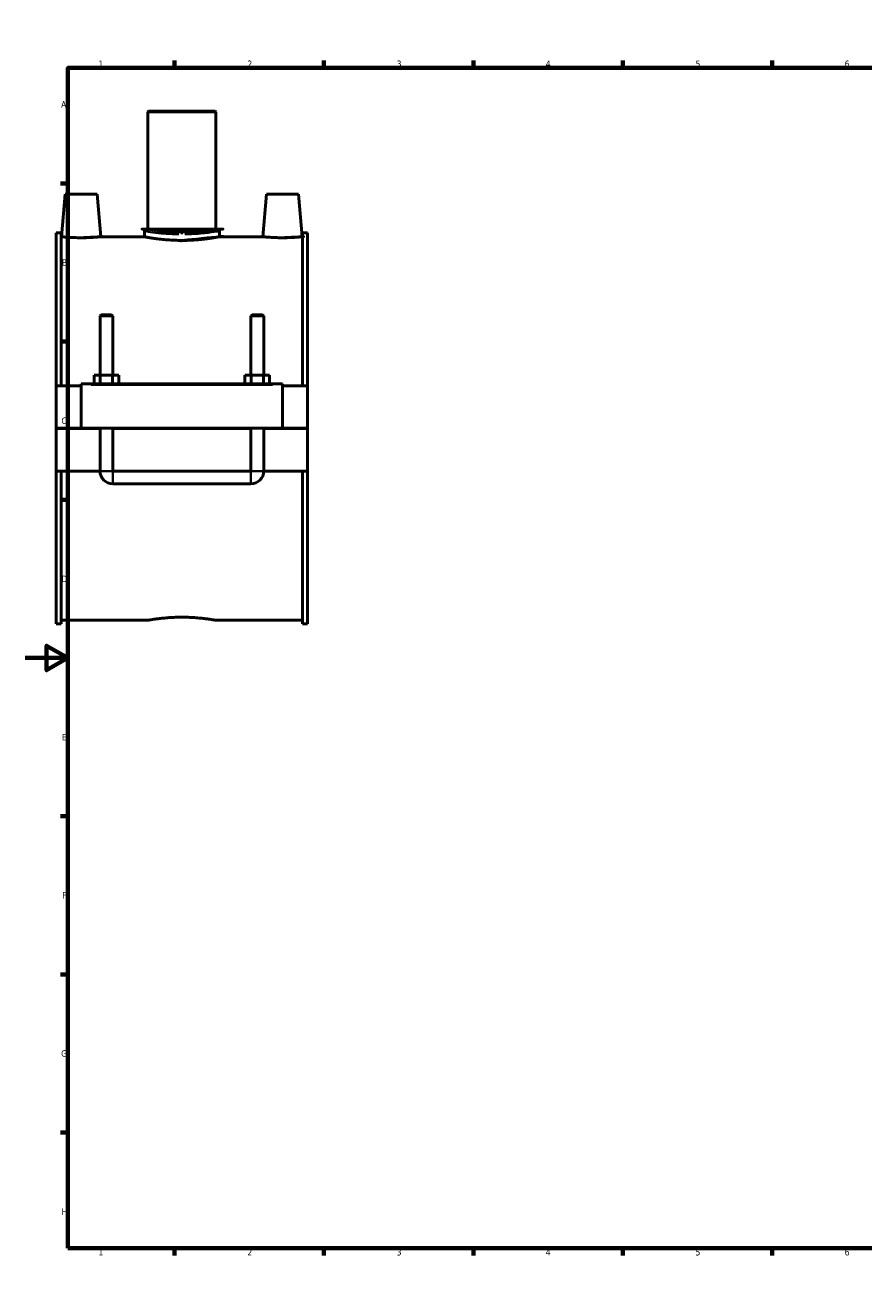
# Model space of a CAD drawing. Header units: millimetres. Extents: x 0 to 1119, y -37 to 1094.
# Tile 1 of 4: x 0 to 393, y 0 to 594. Entities that reach past the tile are written whole.
import ezdxf

# ---------------------------------------------------------------- set-up
doc = ezdxf.new("R2010")
doc.units = ezdxf.units.MM
for name, color, linetype, lineweight in [('Border (ANSI)', 7, 'Continuous', 70), ('Visible (ANSI)', 7, 'Continuous', 50), ('Visible Narrow (ANSI)', 7, 'Continuous', 35)]:
    doc.layers.add(name, color=color, linetype=linetype, lineweight=lineweight)
doc.styles.add('Note Text (ANSI)', font='tahoma.ttf')

# ---------------------------------------------------------------- blocks, each defined once
blk = doc.blocks.new('Borders Default Border')
at = {"layer": 'Border (ANSI)'}
for p, q in [((70.08333206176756, 574.000015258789), (70.08333206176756, 577.4480056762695)), ((140.1666641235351, 574.000015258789), (140.1666641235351, 577.4480056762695)), ((210.2499961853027, 574.000015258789), (210.2499961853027, 577.4480056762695)), ((280.3333282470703, 574.000015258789), (280.3333282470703, 577.4480056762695)), ((350.4166793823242, 574.000015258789), (350.4166793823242, 577.4480056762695)), ((490.5833435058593, 574.000015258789), (490.5833435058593, 577.4480056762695)), ((560.6666564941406, 574.000015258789), (560.6666564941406, 577.4480056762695)), ((630.7500076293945, 574.000015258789), (630.7500076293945, 577.4480056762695)), ((700.8333587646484, 574.000015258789), (700.8333587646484, 577.4480056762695)), ((770.9166717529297, 574.000015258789), (770.9166717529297, 577.4480056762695)), ((20, 519.7499847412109), (16.55200004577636, 519.7499847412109)), ((820.999984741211, 519.7499847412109), (824.448013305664, 519.7499847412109)), ((20, 445.4999923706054), (16.55200004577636, 445.4999923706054)), ((820.999984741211, 445.4999923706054), (824.448013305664, 445.4999923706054)), ((20, 371.25), (16.55200004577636, 371.25)), ((820.999984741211, 371.25), (824.448013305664, 371.25)), ((20, 222.7499961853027), (16.55200004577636, 222.7499961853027)), ((820.999984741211, 222.7499961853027), (824.448013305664, 222.7499961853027)), ((20, 148.5000038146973), (16.55200004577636, 148.5000038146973)), ((820.999984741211, 148.5000038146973), (824.448013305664, 148.5000038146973)), ((20, 74.25000190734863), (16.55200004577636, 74.25000190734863)), ((820.999984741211, 74.25000190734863), (824.448013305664, 74.25000190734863)), ((70.08333206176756, 20), (70.08333206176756, 16.55200004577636)), ((140.1666641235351, 20), (140.1666641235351, 16.55200004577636)), ((210.2499961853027, 20), (210.2499961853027, 16.55200004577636)), ((280.3333282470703, 20), (280.3333282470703, 16.55200004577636)), ((350.4166793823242, 20), (350.4166793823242, 16.55200004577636)), ((490.5833435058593, 20), (490.5833435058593, 16.55200004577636)), ((560.6666564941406, 20), (560.6666564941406, 16.55200004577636)), ((630.7500076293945, 20), (630.7500076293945, 16.55200004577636)), ((700.8333587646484, 20), (700.8333587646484, 16.55200004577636)), ((770.9166717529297, 20), (770.9166717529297, 16.55200004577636))]:
    blk.add_line(p, q, dxfattribs=at)
at = {"layer": 'Border (ANSI)', "flags": 128}
for points in [[(420.4999923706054, 594.0000152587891), (420.4999923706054, 574.000015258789), (414.7264862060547, 584.000015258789), (426.2734985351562, 584.000015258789), (420.4999923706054, 574.000015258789)], [(20, 20), (20, 574.000015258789), (820.999984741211, 574.000015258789), (820.999984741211, 20), (20, 20)], [(0, 297.0000076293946), (20, 297.0000076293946), (10, 302.773494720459), (10, 291.2265014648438), (20, 297.0000076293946)], [(840.9999847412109, 297.0000076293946), (820.999984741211, 297.0000076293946), (830.9999847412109, 302.773494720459), (830.9999847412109, 291.2265014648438), (820.999984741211, 297.0000076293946)], [(420.4999923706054, 0), (420.4999923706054, 20), (414.7264862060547, 10), (426.2734985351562, 10), (420.4999923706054, 20)]]:
    blk.add_lwpolyline(points, dxfattribs=at)
at = {"layer": 'Border (ANSI)', "char_height": 3.048000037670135, "attachment_point": 7, "style": 'Note Text (ANSI)'}
for s, insert in [('1', (34.3540311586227, 574.3999999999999)), ('2', (104.2008390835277, 574.3999999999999)), ('3', (174.2597883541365, 574.3357795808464)), ('4', (244.2285165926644, 574.3999999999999)), ('5', (314.4825383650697, 574.3357795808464)), ('6', (384.485404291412, 574.3357795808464)), ('7', (454.5979985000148, 574.3999999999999)), ('8', (524.6301253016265, 574.3308395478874)), ('9', (594.7012666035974, 574.3407196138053)), ('10', (663.9604136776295, 574.3357795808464)), ('11', (734.0437470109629, 574.3999999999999)), ('12', (804.127080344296, 574.3999999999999)), ('A', (16.77949436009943, 555.3509999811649)), ('A', (821.6274943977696, 555.3509999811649)), ('B', (17.14579267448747, 481.1009999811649)), ('B', (821.9937927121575, 481.1009999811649)), ('C', (16.95163907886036, 406.7966596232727)), ('C', (821.7996391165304, 406.7966596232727)), ('D', (16.95930643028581, 332.600999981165)), ('D', (821.8073064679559, 332.600999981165)), ('E', (17.20507306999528, 258.350999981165)), ('E', (822.0530731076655, 258.350999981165)), ('F', (17.28781862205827, 184.100999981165)), ('F', (822.1358186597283, 184.100999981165)), ('G', (16.81084813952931, 109.7917195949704)), ('G', (821.6588481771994, 109.7917195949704)), ('H', (16.96548147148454, 35.600999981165)), ('H', (821.8134815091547, 35.600999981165)), ('1', (34.3540311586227, 16.55199996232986)), ('2', (104.2008390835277, 16.55199996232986)), ('3', (174.2597883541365, 16.48777954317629)), ('4', (244.2285165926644, 16.55199996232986)), ('5', (314.4825383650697, 16.48777954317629)), ('6', (384.485404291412, 16.48777954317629)), ('7', (454.5979985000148, 16.55199996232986)), ('8', (524.6301253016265, 16.48283951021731)), ('9', (594.7012666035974, 16.49271957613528)), ('10', (663.9604136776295, 16.48777954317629)), ('11', (734.0437470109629, 16.55199996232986)), ('12', (804.127080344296, 16.55199996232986))]:
    blk.add_mtext(s, dxfattribs=dict(at, insert=insert))

msp = doc.modelspace()

# ---------------------------------------------------------------- linework, layer by layer
at = {"layer": 'Visible (ANSI)'}
for p, q in [((57.77854209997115, 553.7648716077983), (57.45854209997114, 553.4448716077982)), ((89.45854209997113, 553.4448716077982), (57.45854209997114, 553.4448716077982)), ((57.45854209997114, 553.4448716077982), (57.45854209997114, 498.3648716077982)), ((57.77854209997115, 553.7648716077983), (89.13854209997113, 553.7648716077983)), ((89.13854209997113, 553.7648716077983), (89.45854209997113, 553.4448716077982)), ((89.45854209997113, 553.4448716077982), (89.45854209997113, 498.3648716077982)), ((18.75854209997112, 514.7648716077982), (17.00876882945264, 494.7648716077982)), ((33.75854209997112, 514.7648716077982), (18.75854209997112, 514.7648716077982)), ((33.75854209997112, 514.7648716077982), (35.5083153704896, 494.7648716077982)), ((113.1585420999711, 514.7648716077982), (111.4087688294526, 494.7648716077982)), ((113.1585420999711, 514.7648716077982), (128.1585420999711, 514.7648716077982)), ((128.1585420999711, 514.7648716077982), (129.9083153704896, 494.7648716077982)), ((14.45854209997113, 496.5648716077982), (14.45854209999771, 424.7648716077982)), ((14.45854209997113, 496.5648716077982), (16.81854209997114, 496.5648716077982)), ((16.81854209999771, 424.7648716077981), (16.81854209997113, 496.5648716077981)), ((17.00876882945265, 494.7648716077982), (16.81854209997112, 494.7648716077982)), ((55.85854209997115, 494.7648716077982), (35.5083153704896, 494.7648716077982)), ((55.85854209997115, 497.4048716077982), (55.85854209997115, 494.7648716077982)), ((56.81854209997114, 498.3648716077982), (57.45854209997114, 498.3648716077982)), ((89.45854209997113, 498.3648716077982), (90.09854209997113, 498.3648716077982)), ((91.05854209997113, 497.4048716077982), (91.05854209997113, 494.7648716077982)), ((111.4087688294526, 494.7648716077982), (91.05854209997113, 494.7648716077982)), ((130.0985420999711, 494.7648716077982), (129.9083153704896, 494.7648716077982)), ((130.0985420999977, 424.7648716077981), (130.0985420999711, 496.5648716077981)), ((130.0985420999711, 496.5648716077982), (132.4585420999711, 496.5648716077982)), ((132.4585420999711, 496.5648716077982), (132.4585420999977, 424.7648716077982)), ((35.65854209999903, 458.1482049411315), (35.05854209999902, 457.5482049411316)), ((41.05854209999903, 457.5482049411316), (35.05854209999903, 457.5482049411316)), ((35.05854209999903, 457.5482049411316), (35.05854209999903, 429.7648716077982)), ((35.65854209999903, 458.1482049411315), (40.45854209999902, 458.1482049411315)), ((40.45854209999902, 458.1482049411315), (41.05854209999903, 457.5482049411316)), ((41.05854209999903, 457.5482049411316), (41.05854209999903, 429.7648716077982)), ((106.4585420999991, 458.1482049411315), (105.8585420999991, 457.5482049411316)), ((111.8585420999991, 457.5482049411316), (105.858542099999, 457.5482049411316)), ((105.8585420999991, 429.7648716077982), (105.8585420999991, 457.5482049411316)), ((106.4585420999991, 458.1482049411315), (111.2585420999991, 458.1482049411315)), ((111.2585420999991, 458.1482049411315), (111.8585420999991, 457.5482049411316)), ((111.8585420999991, 429.7648716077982), (111.8585420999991, 457.5482049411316)), ((32.28503940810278, 425.7648716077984), (32.28503940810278, 429.7648716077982)), ((32.28503940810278, 429.7648716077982), (35.17179075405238, 429.7648716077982)), ((35.17179075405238, 425.7648716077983), (35.17179075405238, 429.7648716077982)), ((35.17179075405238, 429.7648716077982), (40.94529344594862, 429.7648716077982)), ((40.94529344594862, 425.7648716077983), (40.94529344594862, 429.7648716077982)), ((40.94529344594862, 429.7648716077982), (43.83204479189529, 429.7648716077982)), ((43.83204479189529, 425.7648716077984), (43.83204479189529, 429.7648716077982)), ((103.0850394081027, 425.7648716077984), (103.0850394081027, 429.7648716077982)), ((103.0850394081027, 429.7648716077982), (105.9717907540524, 429.7648716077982)), ((105.9717907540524, 425.7648716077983), (105.9717907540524, 429.7648716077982)), ((105.9717907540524, 429.7648716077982), (111.7452934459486, 429.7648716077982)), ((111.7452934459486, 425.7648716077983), (111.7452934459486, 429.7648716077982)), ((111.7452934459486, 429.7648716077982), (114.6320447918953, 429.7648716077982)), ((114.6320447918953, 425.7648716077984), (114.6320447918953, 429.7648716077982)), ((26.25854210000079, 424.7648716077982), (14.4585421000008, 424.7648716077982)), ((14.4585421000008, 404.8148716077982), (14.4585421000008, 424.7648716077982)), ((26.25854210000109, 425.2648716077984), (26.25854210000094, 425.7648716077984)), ((120.6585421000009, 425.7648716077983), (26.25854210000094, 425.7648716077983)), ((26.25854210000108, 404.8148716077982), (26.25854210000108, 425.2648716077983)), ((120.6585421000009, 425.7648716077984), (120.6585421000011, 425.2648716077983)), ((120.6585421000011, 425.2648716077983), (120.6585421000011, 404.8148716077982)), ((132.4585421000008, 424.7648716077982), (120.6585421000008, 424.7648716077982)), ((132.4585421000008, 424.7648716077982), (132.4585421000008, 404.8148716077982)), ((14.4585421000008, 404.8148716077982), (26.25854210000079, 404.8148716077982)), ((14.4585421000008, 384.7648716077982), (14.4585421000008, 404.7148716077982)), ((35.05854210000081, 404.7148716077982), (14.4585421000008, 404.7148716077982)), ((120.6585421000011, 404.8148716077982), (26.25854210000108, 404.8148716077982)), ((35.05854209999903, 404.8148716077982), (35.05854209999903, 404.7148716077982)), ((35.05854210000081, 384.7648716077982), (35.05854210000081, 404.7148716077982)), ((41.05854209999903, 404.8148716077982), (41.05854209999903, 404.7148716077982)), ((105.8585421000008, 404.7148716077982), (41.05854210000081, 404.7148716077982)), ((41.05854210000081, 404.7148716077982), (41.05854210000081, 384.7648716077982)), ((105.8585420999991, 404.7148716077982), (105.8585420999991, 404.8148716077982)), ((105.8585421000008, 384.7648716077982), (105.8585421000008, 404.7148716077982)), ((111.8585420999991, 404.7148716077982), (111.8585420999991, 404.8148716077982)), ((132.4585421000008, 404.7148716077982), (111.8585421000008, 404.7148716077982)), ((111.8585421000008, 404.7148716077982), (111.8585421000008, 384.7648716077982)), ((120.6585421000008, 404.8148716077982), (132.4585421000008, 404.8148716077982)), ((132.4585421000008, 404.7148716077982), (132.4585421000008, 384.7648716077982)), ((35.05854210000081, 384.7648716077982), (14.4585421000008, 384.7648716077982)), ((14.45854209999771, 384.7648716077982), (14.45854209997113, 312.9648716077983)), ((16.81854209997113, 312.9648716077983), (16.81854209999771, 384.7648716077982)), ((105.8585421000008, 384.7648716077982), (41.05854210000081, 384.7648716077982)), ((132.4585421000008, 384.7648716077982), (111.8585421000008, 384.7648716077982)), ((130.0985420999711, 312.9648716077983), (130.0985420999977, 384.7648716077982)), ((132.4585420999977, 384.7648716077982), (132.4585420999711, 312.9648716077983)), ((41.05854209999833, 378.764871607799), (105.8585420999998, 378.764871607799)), ((14.45854209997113, 312.9648716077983), (16.81854209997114, 312.9648716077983)), ((57.77854209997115, 314.7648716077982), (16.81854209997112, 314.7648716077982)), ((130.0985420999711, 314.7648716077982), (89.13854209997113, 314.7648716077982)), ((130.0985420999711, 312.9648716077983), (132.4585420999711, 312.9648716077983))]:
    msp.add_line(p, q, dxfattribs=at)
for centre, radius, start, end in [((56.81854209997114, 497.4048716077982), 0.9599999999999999, 90, 180), ((90.09854209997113, 497.4048716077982), 0.9599999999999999, 0, 90), ((41.05854209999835, 384.7648716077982), 5.999999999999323, 180, 270), ((105.8585420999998, 384.7648716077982), 5.999999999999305, 270, 0)]:
    msp.add_arc(centre, radius, start, end, dxfattribs=at)
for points, knots in [([(26.25854209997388, 494.2839283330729), (25.09297438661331, 494.2839283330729), (23.85092107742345, 494.3092721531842), (21.56900511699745, 494.400483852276), (20.52905599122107, 494.4650045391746), (18.88978153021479, 494.5857081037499), (18.1804408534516, 494.6497529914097), (17.23992554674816, 494.7399666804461), (17.00876882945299, 494.7648716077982), (17.00876882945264, 494.7648716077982)], [2.795899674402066, 2.795899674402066, 2.795899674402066, 2.795899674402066, 3.145569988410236, 3.145569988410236, 3.495240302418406, 3.495240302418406, 3.844544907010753, 3.844544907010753, 4.193849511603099, 4.193849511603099, 4.193849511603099, 4.193849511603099]), ([(35.50831537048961, 494.7648716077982), (35.50831537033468, 494.7648716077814), (35.27715865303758, 494.739966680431), (34.33664334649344, 494.6497529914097), (33.62730266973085, 494.5857081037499), (31.98802820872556, 494.4650045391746), (30.94807908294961, 494.400483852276), (28.66616312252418, 494.3092721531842), (27.42410981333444, 494.2839283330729), (26.25854209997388, 494.2839283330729)], [6.989749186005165, 6.989749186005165, 6.989749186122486, 6.989749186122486, 7.339053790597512, 7.339053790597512, 7.688358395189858, 7.688358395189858, 8.038028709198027, 8.038028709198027, 8.3876990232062, 8.3876990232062, 8.3876990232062, 8.3876990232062]), ([(89.45854209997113, 498.3648716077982), (89.45854209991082, 498.3648716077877), (89.362017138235, 498.3482060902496), (88.95613276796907, 498.2800858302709), (88.64686701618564, 498.2286747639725), (87.82981861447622, 498.0993822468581), (87.32138616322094, 498.021510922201), (86.14721969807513, 497.8542097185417), (85.48140789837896, 497.7649460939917), (84.06307231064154, 497.5922414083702), (83.26176564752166, 497.5027204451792), (81.516301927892, 497.3344827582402), (80.57218126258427, 497.2559386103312), (78.60175022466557, 497.1252863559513), (77.573832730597, 497.0731993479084), (75.50555886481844, 497.0041367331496), (74.46518237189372, 496.9872116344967), (72.45190182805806, 496.9872116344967), (71.41152533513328, 497.0041367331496), (69.34325146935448, 497.0731993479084), (68.31533397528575, 497.1252863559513), (66.34490293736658, 497.2559386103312), (65.40078227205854, 497.3344827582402), (63.65531855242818, 497.5027204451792), (62.85401188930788, 497.5922414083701), (61.43567630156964, 497.7649460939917), (60.76986450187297, 497.8542097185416), (59.59569803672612, 498.0215109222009), (59.08726558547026, 498.0993822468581), (58.27021718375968, 498.2286747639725), (57.96095143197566, 498.2800858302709), (57.55506706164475, 498.3482060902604), (57.45854209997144, 498.3648716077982), (57.45854209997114, 498.3648716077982)], [2.415900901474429, 2.415900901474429, 2.415900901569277, 2.415900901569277, 2.717884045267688, 2.717884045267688, 3.019867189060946, 3.019867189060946, 3.321850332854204, 3.321850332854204, 3.623833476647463, 3.623833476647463, 3.925825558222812, 3.925825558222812, 4.227817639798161, 4.227817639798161, 4.52980972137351, 4.52980972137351, 4.831801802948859, 4.831801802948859, 5.133793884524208, 5.133793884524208, 5.435785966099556, 5.435785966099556, 5.737778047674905, 5.737778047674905, 6.039770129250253, 6.039770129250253, 6.341753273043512, 6.341753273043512, 6.643736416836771, 6.643736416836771, 6.945719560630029, 6.945719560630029, 7.247702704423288, 7.247702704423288, 7.247702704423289, 7.247702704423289]), ([(73.45854209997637, 493.027207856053), (72.35048964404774, 493.027207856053), (71.20553278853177, 493.0486369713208), (68.92980664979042, 493.1360016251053), (67.79901401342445, 493.201870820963), (65.63175764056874, 493.3669658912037), (64.59351317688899, 493.4661628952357), (62.67420822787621, 493.6784937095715), (61.79318345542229, 493.7914096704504), (60.23378191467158, 494.0091332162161), (59.50165440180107, 494.1216225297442), (58.21032037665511, 494.3324019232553), (57.65102688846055, 494.4304844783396), (56.75205915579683, 494.5933257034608), (56.41167019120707, 494.6580736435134), (55.96485896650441, 494.7438740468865), (55.85854209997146, 494.7648716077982), (55.85854209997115, 494.7648716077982)], [0, 0, 0, 0, 0.3324157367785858, 0.3324157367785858, 0.6648314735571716, 0.6648314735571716, 0.9972472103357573, 0.9972472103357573, 1.329662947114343, 1.329662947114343, 1.662061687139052, 1.662061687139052, 1.994460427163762, 1.994460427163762, 2.326859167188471, 2.326859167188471, 2.659257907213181, 2.659257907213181, 2.659257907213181, 2.659257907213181]), ([(91.05854209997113, 494.7648716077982), (91.0585420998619, 494.7648716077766), (90.95222523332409, 494.7438740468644), (90.5054140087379, 494.6580736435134), (90.1650250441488, 494.5933257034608), (89.26605731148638, 494.4304844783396), (88.70676382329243, 494.3324019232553), (87.41542979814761, 494.1216225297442), (86.68330228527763, 494.0091332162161), (85.12390074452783, 493.7914096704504), (84.24287597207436, 493.6784937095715), (82.32357102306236, 493.4661628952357), (81.28532655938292, 493.3669658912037), (79.11807018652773, 493.201870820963), (77.98727755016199, 493.1360016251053), (75.71155141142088, 493.0486369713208), (74.56659455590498, 493.027207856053), (73.45854209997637, 493.027207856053)], [7.977773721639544, 7.977773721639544, 7.977773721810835, 7.977773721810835, 8.310172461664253, 8.310172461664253, 8.642571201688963, 8.642571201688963, 8.974969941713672, 8.974969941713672, 9.307368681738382, 9.307368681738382, 9.639784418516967, 9.639784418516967, 9.972200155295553, 9.972200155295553, 10.30461589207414, 10.30461589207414, 10.63703162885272, 10.63703162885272, 10.63703162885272, 10.63703162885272]), ([(120.6585420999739, 494.2839283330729), (119.4929743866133, 494.2839283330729), (118.2509210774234, 494.3092721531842), (115.9690051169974, 494.400483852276), (114.9290559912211, 494.4650045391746), (113.2897815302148, 494.5857081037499), (112.5804408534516, 494.6497529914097), (111.6399255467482, 494.7399666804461), (111.408768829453, 494.7648716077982), (111.4087688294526, 494.7648716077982)], [0, 0, 0, 0, 0.3496703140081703, 0.3496703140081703, 0.6993406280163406, 0.6993406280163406, 1.048645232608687, 1.048645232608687, 1.397949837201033, 1.397949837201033, 1.397949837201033, 1.397949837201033]), ([(129.9083153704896, 494.7648716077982), (129.9083153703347, 494.7648716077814), (129.6771586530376, 494.739966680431), (128.7366433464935, 494.6497529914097), (128.0273026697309, 494.5857081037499), (126.3880282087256, 494.4650045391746), (125.3480790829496, 494.400483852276), (123.0661631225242, 494.3092721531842), (121.8241098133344, 494.2839283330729), (120.6585420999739, 494.2839283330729)], [4.193849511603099, 4.193849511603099, 4.193849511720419, 4.193849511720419, 4.543154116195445, 4.543154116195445, 4.892458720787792, 4.892458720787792, 5.242129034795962, 5.242129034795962, 5.591799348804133, 5.591799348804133, 5.591799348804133, 5.591799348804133]), ([(57.77854209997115, 314.7648716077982), (57.77854209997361, 314.7648716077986), (57.87315212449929, 314.7815199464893), (58.27095657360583, 314.8495672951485), (58.57405894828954, 314.9009226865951), (59.37479027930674, 315.0300759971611), (59.87305603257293, 315.1078640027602), (61.02371134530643, 315.2749917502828), (61.67617729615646, 315.3641656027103), (63.06606046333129, 315.5367047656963), (63.85129488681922, 315.6261458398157), (65.56177068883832, 315.7942459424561), (66.4869768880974, 315.8727325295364), (68.41797524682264, 316.0032977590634), (69.42534382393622, 316.0553550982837), (71.45232198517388, 316.124381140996), (72.47195142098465, 316.1412991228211), (73.4585420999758, 316.1412991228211)], [7.103339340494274, 7.103339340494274, 7.103339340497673, 7.103339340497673, 7.399307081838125, 7.399307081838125, 7.695274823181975, 7.695274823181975, 7.991242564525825, 7.991242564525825, 8.287210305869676, 8.287210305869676, 8.583187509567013, 8.583187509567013, 8.879164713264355, 8.879164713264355, 9.175141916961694, 9.175141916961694, 9.471119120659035, 9.471119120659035, 9.471119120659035, 9.471119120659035]), ([(73.4585420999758, 316.1412991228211), (74.44513277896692, 316.1412991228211), (75.46476221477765, 316.124381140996), (77.49174037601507, 316.0553550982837), (78.49910895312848, 316.0032977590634), (80.43010731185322, 315.8727325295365), (81.355313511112, 315.794245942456), (83.06578931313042, 315.6261458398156), (83.85102373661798, 315.5367047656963), (85.24090690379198, 315.3641656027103), (85.89337285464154, 315.2749917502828), (87.04402816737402, 315.1078640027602), (87.54229392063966, 315.0300759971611), (88.34302525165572, 314.9009226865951), (88.64612762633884, 314.8495672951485), (89.04393207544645, 314.7815199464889), (89.13854209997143, 314.7648716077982), (89.13854209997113, 314.7648716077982)], [0, 0, 0, 0, 0.2959772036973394, 0.2959772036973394, 0.5919544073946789, 0.5919544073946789, 0.8879316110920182, 0.8879316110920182, 1.183908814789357, 1.183908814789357, 1.479876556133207, 1.479876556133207, 1.775844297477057, 1.775844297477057, 2.071812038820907, 2.071812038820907, 2.367779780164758, 2.367779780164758, 2.367779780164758, 2.367779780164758])]:
    msp.add_open_spline(points, degree=3, knots=knots, dxfattribs=at)
at = {"layer": 'Visible Narrow (ANSI)'}
for p, q in [((73.45854209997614, 496.8283103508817), (73.45854209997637, 495.964856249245)), ((30.97854210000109, 425.2648716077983), (115.9385421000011, 425.2648716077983)), ((35.09547707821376, 384.7648716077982), (41.02160712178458, 384.7648716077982)), ((41.05854209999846, 378.8018065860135), (41.05854209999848, 384.7279366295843)), ((105.8585420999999, 378.8018065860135), (105.8585420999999, 384.7279366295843)), ((111.8216071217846, 384.7648716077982), (105.8954770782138, 384.7648716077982))]:
    msp.add_line(p, q, dxfattribs=at)
for points, knots in [([(55.91331394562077, 497.3954572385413), (56.09927661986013, 497.3633859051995), (56.7566617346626, 497.250648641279), (58.95113386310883, 496.9186885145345), (60.51490252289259, 496.6991363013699), (64.30279266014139, 496.2908955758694), (66.533513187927, 496.1056178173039), (69.94137977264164, 495.9535739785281), (71.00419004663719, 495.9222989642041), (72.07494930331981, 495.9076752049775)], [-7.843142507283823, -7.843142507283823, -7.843142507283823, -7.843142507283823, -7.167085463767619, -7.167085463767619, -6.467175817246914, -6.467175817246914, -5.759610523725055, -5.759610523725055, -5.450316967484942, -5.450316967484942, -5.450316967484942, -5.450316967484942]), ([(72.15041800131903, 496.8521602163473), (71.13806379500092, 496.8669355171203), (70.13322499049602, 496.8985346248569), (66.91124203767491, 497.0521540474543), (64.80219717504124, 497.2393517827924), (61.22091922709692, 497.6518229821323), (59.74244703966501, 497.8736503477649), (57.66767339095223, 498.2090504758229), (57.04614564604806, 498.3229560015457), (56.87032639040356, 498.3553596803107)], [5.450316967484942, 5.450316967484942, 5.450316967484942, 5.450316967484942, 5.759610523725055, 5.759610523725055, 6.467175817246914, 6.467175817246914, 7.167085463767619, 7.167085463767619, 7.843142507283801, 7.843142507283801, 7.843142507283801, 7.843142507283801]), ([(90.04406533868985, 498.3536135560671), (89.9482389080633, 498.336484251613), (89.7191737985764, 498.296094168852), (88.55162775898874, 498.0933460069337), (87.09129057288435, 497.8467810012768), (83.10083077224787, 497.3337346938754), (80.51569969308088, 497.075213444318), (76.75595939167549, 496.8976496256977), (75.76496340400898, 496.8667236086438), (74.76666081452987, 496.8521570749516)], [13.42639149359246, 13.42639149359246, 13.42639149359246, 13.42639149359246, 13.79936205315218, 13.79936205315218, 14.63349426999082, 14.63349426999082, 15.51421080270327, 15.51421080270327, 15.8192121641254, 15.8192121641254, 15.8192121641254, 15.8192121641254]), ([(74.84212920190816, 495.9076720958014), (75.89802617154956, 495.9220892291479), (76.94619500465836, 495.9526980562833), (80.92284340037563, 496.1284407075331), (83.65711665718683, 496.3843104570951), (87.87779529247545, 496.8920947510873), (89.42238270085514, 497.1361308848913), (90.65728716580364, 497.3367995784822), (90.89956757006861, 497.376775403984), (91.0009224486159, 497.3937290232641)], [-15.81921216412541, -15.81921216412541, -15.81921216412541, -15.81921216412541, -15.51421080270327, -15.51421080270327, -14.63349426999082, -14.63349426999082, -13.79936205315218, -13.79936205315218, -13.42639149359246, -13.42639149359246, -13.42639149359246, -13.42639149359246])]:
    msp.add_open_spline(points, degree=3, knots=knots, dxfattribs=at)
for points in [[(32.26990956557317, 426.2845062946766), (32.17948452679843, 426.1221748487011), (32.09163101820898, 425.9580775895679), (32.00616252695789, 425.7924842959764)], [(44.11092167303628, 425.7924842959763), (44.02545318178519, 425.9580775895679), (43.93759967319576, 426.122174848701), (43.84717463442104, 426.2845062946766)], [(103.0699095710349, 426.2845062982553), (102.9794845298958, 426.122174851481), (102.8916310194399, 425.9580775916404), (102.8061625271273, 425.7924842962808)], [(114.9109216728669, 425.7924842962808), (114.8254531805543, 425.9580775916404), (114.7375996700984, 426.1221748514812), (114.6471746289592, 426.2845062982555)]]:
    msp.add_open_spline(points, degree=3, dxfattribs=at)

# ---------------------------------------------------------------- block references
msp.add_blockref('Borders Default Border', (0, 0))

doc.saveas('drawing.dxf')
